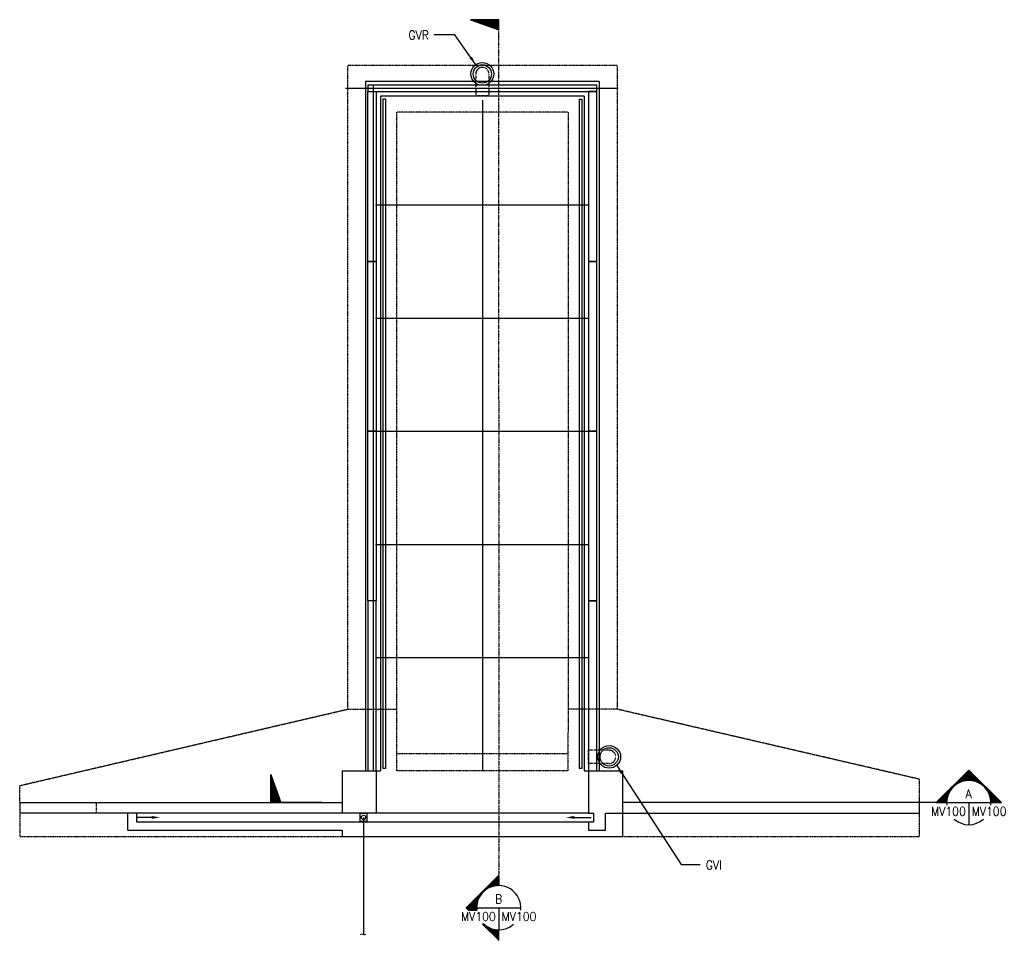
# Model space of a CAD drawing. Header units: millimetres. Extents: x 2767 to 102131, y 0 to 60272.
# Tile 1 of 5: x 2767 to 38121, y 0 to 33057. Entities that reach past the tile are written whole.
import ezdxf
from ezdxf.enums import TextEntityAlignment as Align

# ---------------------------------------------------------------- set-up
doc = ezdxf.new("R2010")
doc.units = ezdxf.units.MM
for name, pattern in [('CENTER2', [1.125, 0.75, -0.125, 0.125, -0.125]), ('DASHED', [0.75, 0.5, -0.25]), ('HIDDEN', [0.375, 0.25, -0.125]), ('PHANTOM2', [1.25, 0.625, -0.125, 0.125, -0.125, 0.125, -0.125])]:
    doc.linetypes.add(name, pattern=pattern)
for name, color, linetype in [('G-ANNO-SYMB5', 5, 'DASHED'), ('M-ANNO-KEYN', 1, 'Continuous'), ('M-ANNO-MARK', 1, 'Continuous'), ('M-ANNO-TEXT', 2, 'Continuous'), ('M-EXHS-DUCT', 4, 'Continuous'), ('S-FNDN-EDGE', 1, 'Continuous'), ('S-FNDN-FTNG', 2, 'HIDDEN'), ('S-FNDN-PDST', 1, 'Continuous'), ('S-FNDN-WALL-CONC', 4, 'Continuous'), ('S1', 7, 'Continuous')]:
    doc.layers.add(name, color=color, linetype=linetype)
doc.styles.add('1-100  1-8', font='simplex.shx', dxfattribs={"width": 0.9, "height": 318})
doc.styles.add('M-TEXT', font='simplex.shx', dxfattribs={"width": 0.8, "height": 0.125})
doc.styles.add('SIMPLEX', font='simplex')
doc.styles.add('SX-FRAC', font='SX-FRAC.shx', dxfattribs={"width": 0.9, "height": 14})
doc.dimstyles.new('1-100  1-8', dxfattribs={"dimscale": 100, "dimtxt": 318, "dimasz": 3.18, "dimexe": 1.59, "dimexo": 1.59, "dimgap": 1.59, "dimtad": 1, "dimtih": 1, "dimtoh": 1, "dimdec": 0, "dimzin": 0, "dimdsep": 46, "dimtxsty": '1-100  1-8', "dimcen": 3.18, "dimclrd": 256, "dimclre": 256, "dimclrt": 256, "dimadec": 0, "dimazin": 0, "dimtfac": 1, "dimtdec": 0, "dimtofl": 0, "dimtmove": 0, "dimatfit": 3, "dimfxl": 1, "dimtolj": 1, "dimtzin": 0, "dimlwd": -1, "dimlwe": -1, "dimarcsym": 0})

msp = doc.modelspace()

# ---------------------------------------------------------------- linework, layer by layer
at = {"layer": 'Defpoints', "color": 1, "linetype": 'CENTER2'}
for p, q in [((24256, 30588), (14465, 30588)), ((15454, 30702), (15454, 6074))]:
    msp.add_line(p, q, dxfattribs=at)
at = {"layer": 'G-ANNO-SYMB5', "color": 1, "ltscale": 10}
msp.add_line((15112, 4412), (15112, 193), dxfattribs=at)
at = {"layer": 'M-ANNO-KEYN', "color": 5}
for p, q in [((18955, 33057, 82), (19966, 32690, 82)), ((19966, 33057, 82), (18955, 33057, 82)), ((19966, 32690, 82), (19966, 33057, 82)), ((36844, 6115), (35675, 4945)), ((38014, 4945), (36844, 6115)), ((11779, 5956, 39), (12147, 4945, 39)), ((11779, 4945, 39), (11779, 5956, 39)), ((12147, 4945, 39), (11779, 4945, 39)), ((13610, 4945, 39), (12147, 4945, 39)), ((36051, 4945), (35066, 4945)), ((35675, 4945), (36051, 4945)), ((37638, 4945), (38014, 4945)), ((19966, 2339, 82), (18796, 1170, 82)), ((19966, 1964, 82), (19966, 2339, 82)), ((18796, 1170, 82), (18884, 1081, 82)), ((18884, 1081, 82), (19177, 1081, 82)), ((19390, 576, 82), (19966, 0, 82)), ((19439, 576, 82), (19390, 576, 82)), ((19966, 0, 82), (19966, 376, 82))]:
    msp.add_line(p, q, dxfattribs=at)
at = {"layer": 'M-ANNO-KEYN', "color": 2}
for p, q in [((18971, 33052, 82), (18965, 33057, 82)), ((18979, 33057, 82), (18973, 33051, 82)), ((19017, 33057, 82), (19000, 33041, 82)), ((19030, 33030, 82), (19003, 33057, 82)), ((19054, 33057, 82), (19028, 33031, 82)), ((19089, 33009, 82), (19040, 33057, 82)), ((19092, 33057, 82), (19055, 33021, 82)), ((19147, 32987, 82), (19077, 33057, 82)), ((19129, 33057, 82), (19083, 33011, 82)), ((19166, 33057, 82), (19110, 33001, 82)), ((19206, 32966, 82), (19115, 33057, 82)), ((19204, 33057, 82), (19138, 32991, 82)), ((19265, 32945, 82), (19152, 33057, 82)), ((19241, 33057, 82), (19165, 32981, 82)), ((19324, 32923, 82), (19190, 33057, 82)), ((19279, 33057, 82), (19192, 32971, 82)), ((19316, 33057, 82), (19220, 32961, 82)), ((19383, 32902, 82), (19227, 33057, 82)), ((19354, 33057, 82), (19247, 32951, 82)), ((19442, 32880, 82), (19265, 33057, 82)), ((19391, 33057, 82), (19275, 32941, 82)), ((19428, 33057, 82), (19302, 32931, 82)), ((19501, 32859, 82), (19302, 33057, 82)), ((19466, 33057, 82), (19330, 32921, 82)), ((19559, 32838, 82), (19339, 33057, 82)), ((19503, 33057, 82), (19357, 32911, 82)), ((19618, 32816, 82), (19377, 33057, 82)), ((19541, 33057, 82), (19384, 32901, 82)), ((19578, 33057, 82), (19412, 32891, 82)), ((19677, 32795, 82), (19414, 33057, 82)), ((19616, 33057, 82), (19439, 32881, 82)), ((19736, 32773, 82), (19452, 33057, 82)), ((19653, 33057, 82), (19467, 32871, 82)), ((19795, 32752, 82), (19489, 33057, 82)), ((19690, 33057, 82), (19494, 32861, 82)), ((19728, 33057, 82), (19522, 32851, 82)), ((19854, 32730, 82), (19527, 33057, 82)), ((19765, 33057, 82), (19549, 32841, 82)), ((19912, 32709, 82), (19564, 33057, 82)), ((19803, 33057, 82), (19577, 32831, 82)), ((19966, 32693, 82), (19601, 33057, 82)), ((19840, 33057, 82), (19604, 32821, 82)), ((19878, 33057, 82), (19631, 32811, 82)), ((19966, 32731, 82), (19639, 33057, 82)), ((19915, 33057, 82), (19659, 32801, 82)), ((19966, 32768, 82), (19676, 33057, 82)), ((19952, 33057, 82), (19686, 32791, 82)), ((19966, 32805, 82), (19714, 33057, 82)), ((19966, 33033, 82), (19714, 32781, 82)), ((19966, 32996, 82), (19741, 32771, 82)), ((19966, 32843, 82), (19751, 33057, 82)), ((19966, 32959, 82), (19769, 32761, 82)), ((19966, 32880, 82), (19789, 33057, 82)), ((19966, 32921, 82), (19796, 32751, 82)), ((19966, 32884, 82), (19824, 32741, 82)), ((19966, 32918, 82), (19826, 33057, 82)), ((19966, 32955, 82), (19863, 33057, 82)), ((19966, 32993, 82), (19901, 33057, 82)), ((19966, 33030, 82), (19938, 33057, 82)), ((19966, 32846, 82), (19851, 32731, 82)), ((19966, 32809, 82), (19878, 32721, 82)), ((19966, 32771, 82), (19906, 32711, 82)), ((19966, 32734, 82), (19933, 32701, 82)), ((19966, 32697, 82), (19961, 32691, 82)), ((35722, 4945), (36868, 6092)), ((36467, 5644), (36891, 6068)), ((36554, 5684), (36915, 6045)), ((36625, 5708), (36938, 6021)), ((37064, 5708), (36751, 6021)), ((37135, 5684), (36774, 6045)), ((37222, 5644), (36798, 6068)), ((37967, 4945), (36821, 6092)), ((11785, 5940, 39), (11779, 5946, 39)), ((11779, 5932, 39), (11785, 5938, 39)), ((11779, 5894, 39), (11795, 5911, 39)), ((11806, 5881, 39), (11779, 5909, 39)), ((11779, 5857, 39), (11805, 5883, 39)), ((11827, 5823, 39), (11779, 5871, 39)), ((11779, 5820, 39), (11815, 5856, 39)), ((11849, 5764, 39), (11779, 5834, 39)), ((11779, 5782, 39), (11825, 5829, 39)), ((11779, 5745, 39), (11835, 5801, 39)), ((11870, 5705, 39), (11779, 5796, 39)), ((11779, 5707, 39), (11845, 5774, 39)), ((11892, 5646, 39), (11779, 5759, 39)), ((11779, 5670, 39), (11855, 5746, 39)), ((11913, 5587, 39), (11779, 5721, 39)), ((11779, 5632, 39), (11865, 5719, 39)), ((11779, 5595, 39), (11875, 5691, 39)), ((11934, 5528, 39), (11779, 5684, 39)), ((11779, 5558, 39), (11885, 5664, 39)), ((36441, 5629), (36400, 5671)), ((36471, 5646), (36423, 5694)), ((36502, 5662), (36447, 5717)), ((36535, 5676), (36470, 5741)), ((36568, 5690), (36494, 5764)), ((36603, 5702), (36517, 5788)), ((36639, 5712), (36540, 5811)), ((36677, 5721), (36564, 5834)), ((36716, 5729), (36587, 5858)), ((36757, 5735), (36611, 5881)), ((36800, 5738), (36634, 5904)), ((36846, 5739), (36657, 5928)), ((36894, 5738), (36681, 5951)), ((36687, 5724), (36961, 5998)), ((36946, 5733), (36704, 5975)), ((37002, 5724), (36728, 5998)), ((36743, 5733), (36985, 5975)), ((36795, 5738), (37008, 5951)), ((36843, 5739), (37032, 5928)), ((36889, 5738), (37055, 5904)), ((36932, 5735), (37078, 5881)), ((36973, 5729), (37102, 5858)), ((37012, 5721), (37125, 5834)), ((37050, 5712), (37149, 5811)), ((37086, 5702), (37172, 5788)), ((37121, 5690), (37195, 5764)), ((37154, 5676), (37219, 5741)), ((37187, 5662), (37242, 5717)), ((37218, 5646), (37266, 5694)), ((37248, 5629), (37289, 5671)), ((11956, 5470, 39), (11779, 5647, 39)), ((11779, 5520, 39), (11895, 5636, 39)), ((11779, 5483, 39), (11905, 5609, 39)), ((11977, 5411, 39), (11779, 5609, 39)), ((11779, 5445, 39), (11915, 5582, 39)), ((11999, 5352, 39), (11779, 5572, 39)), ((11779, 5408, 39), (11925, 5554, 39)), ((12020, 5293, 39), (11779, 5534, 39)), ((11779, 5371, 39), (11935, 5527, 39)), ((11779, 5333, 39), (11945, 5499, 39)), ((12042, 5234, 39), (11779, 5497, 39)), ((11779, 5296, 39), (11955, 5472, 39)), ((12063, 5175, 39), (11779, 5459, 39)), ((11779, 5258, 39), (11965, 5444, 39)), ((12084, 5116, 39), (11779, 5422, 39)), ((11779, 5221, 39), (11975, 5417, 39)), ((11779, 5183, 39), (11985, 5390, 39)), ((12106, 5058, 39), (11779, 5385, 39)), ((11779, 5146, 39), (11995, 5362, 39)), ((12127, 4999, 39), (11779, 5347, 39)), ((11779, 5109, 39), (12005, 5335, 39)), ((12143, 4945, 39), (11779, 5310, 39)), ((11779, 5071, 39), (12015, 5307, 39)), ((35768, 4945), (36146, 5323)), ((36114, 5255), (36049, 5320)), ((36128, 5288), (36073, 5343)), ((36144, 5319), (36096, 5366)), ((36161, 5349), (36119, 5390)), ((36178, 5378), (36143, 5413)), ((36197, 5405), (36166, 5437)), ((36217, 5432), (36190, 5460)), ((36238, 5458), (36213, 5483)), ((36260, 5483), (36236, 5507)), ((36283, 5507), (36260, 5530)), ((36307, 5530), (36283, 5554)), ((36332, 5552), (36306, 5577)), ((36358, 5573), (36330, 5600)), ((36384, 5593), (36353, 5624)), ((36412, 5611), (36377, 5647)), ((37277, 5611), (37312, 5647)), ((37304, 5593), (37336, 5624)), ((37331, 5573), (37359, 5600)), ((37357, 5552), (37382, 5577)), ((37382, 5530), (37406, 5554)), ((37406, 5507), (37429, 5530)), ((37429, 5483), (37453, 5507)), ((37451, 5458), (37476, 5483)), ((37472, 5432), (37499, 5460)), ((37492, 5405), (37523, 5437)), ((37511, 5378), (37546, 5413)), ((37528, 5349), (37570, 5390)), ((37920, 4945), (37543, 5323)), ((37545, 5319), (37593, 5366)), ((37561, 5288), (37616, 5343)), ((37575, 5255), (37640, 5320)), ((11779, 5034, 39), (12025, 5280, 39)), ((12106, 4945, 39), (11779, 5272, 39)), ((11779, 4996, 39), (12035, 5252, 39)), ((12068, 4945, 39), (11779, 5235, 39)), ((11779, 4959, 39), (12045, 5225, 39)), ((12031, 4945, 39), (11779, 5197, 39)), ((11993, 4945, 39), (11779, 5160, 39)), ((11956, 4945, 39), (11779, 5123, 39)), ((11919, 4945, 39), (11779, 5085, 39)), ((11881, 4945, 39), (11779, 5048, 39)), ((11844, 4945, 39), (11779, 5010, 39)), ((11806, 4945, 39), (11779, 4973, 39)), ((11803, 4945, 39), (12055, 5197, 39)), ((11840, 4945, 39), (12065, 5170, 39)), ((11878, 4945, 39), (12075, 5143, 39)), ((11915, 4945, 39), (12085, 5115, 39)), ((11953, 4945, 39), (12095, 5088, 39)), ((11990, 4945, 39), (12105, 5060, 39)), ((12027, 4945, 39), (12115, 5033, 39)), ((12065, 4945, 39), (12125, 5005, 39)), ((12102, 4945, 39), (12135, 4978, 39)), ((12140, 4945, 39), (12145, 4950, 39)), ((35737, 4945), (35713, 4969)), ((35770, 4945), (35723, 4992)), ((35816, 4945), (35746, 5016)), ((35863, 4945), (35770, 5039)), ((35909, 4945), (35792, 5062)), ((35815, 4945), (36105, 5236)), ((35956, 4945), (35815, 5086)), ((36002, 4945), (35839, 5109)), ((35862, 4945), (36081, 5165)), ((36049, 4945), (35862, 5133)), ((36052, 4990), (35885, 5156)), ((36055, 5033), (35909, 5179)), ((35909, 4945), (36066, 5103)), ((36061, 5074), (35932, 5203)), ((36068, 5113), (35956, 5226)), ((35956, 4945), (36057, 5047)), ((36078, 5151), (35979, 5250)), ((36088, 5187), (36002, 5273)), ((36002, 4945), (36052, 4995)), ((36100, 5222), (36026, 5296)), ((37874, 4945), (37583, 5236)), ((37589, 5222), (37663, 5296)), ((37601, 5187), (37687, 5273)), ((37827, 4945), (37607, 5165)), ((37611, 5151), (37710, 5250)), ((37620, 5113), (37733, 5226)), ((37780, 4945), (37623, 5103)), ((37628, 5074), (37757, 5203)), ((37733, 4945), (37632, 5047)), ((37634, 5033), (37780, 5179)), ((37637, 4990), (37804, 5156)), ((37687, 4945), (37637, 4995)), ((37640, 4945), (37827, 5133)), ((37687, 4945), (37850, 5109)), ((37733, 4945), (37874, 5086)), ((37780, 4945), (37897, 5062)), ((37827, 4945), (37920, 5039)), ((37874, 4945), (37944, 5016)), ((37920, 4945), (37967, 4992)), ((37967, 4945), (37991, 4969)), ((36049, 4945), (36051, 4947)), ((37640, 4945), (37638, 4947)), ((18801, 1165, 82), (19966, 2330, 82)), ((18820, 1146, 82), (19966, 2292, 82)), ((19567, 1856, 82), (19966, 2255, 82)), ((19643, 1895, 82), (19966, 2218, 82)), ((19705, 1920, 82), (19966, 2180, 82)), ((19922, 1962, 82), (19755, 2129, 82)), ((19759, 1936, 82), (19966, 2143, 82)), ((19958, 1963, 82), (19774, 2147, 82)), ((19966, 1993, 82), (19793, 2166, 82)), ((19966, 2030, 82), (19811, 2185, 82)), ((19966, 2068, 82), (19830, 2203, 82)), ((19966, 2105, 82), (19849, 2222, 82)), ((19966, 2143, 82), (19868, 2241, 82)), ((19966, 2180, 82), (19886, 2260, 82)), ((19966, 2218, 82), (19905, 2278, 82)), ((19966, 2255, 82), (19924, 2297, 82)), ((19966, 2292, 82), (19942, 2316, 82)), ((19966, 2330, 82), (19961, 2334, 82)), ((19423, 1749, 82), (19400, 1773, 82)), ((19443, 1767, 82), (19418, 1792, 82)), ((19463, 1784, 82), (19437, 1811, 82)), ((19484, 1801, 82), (19456, 1829, 82)), ((19506, 1817, 82), (19475, 1848, 82)), ((19528, 1832, 82), (19493, 1867, 82)), ((19551, 1846, 82), (19512, 1885, 82)), ((19574, 1860, 82), (19531, 1904, 82)), ((19599, 1874, 82), (19549, 1923, 82)), ((19624, 1886, 82), (19568, 1942, 82)), ((19649, 1898, 82), (19587, 1960, 82)), ((19676, 1909, 82), (19606, 1979, 82)), ((19703, 1919, 82), (19624, 1998, 82)), ((19731, 1928, 82), (19643, 2016, 82)), ((19760, 1936, 82), (19662, 2035, 82)), ((19790, 1944, 82), (19680, 2054, 82)), ((19821, 1950, 82), (19699, 2072, 82)), ((19854, 1956, 82), (19718, 2091, 82)), ((19887, 1960, 82), (19737, 2110, 82)), ((19808, 1948, 82), (19966, 2105, 82)), ((19854, 1956, 82), (19966, 2068, 82)), ((19896, 1960, 82), (19966, 2030, 82)), ((19936, 1963, 82), (19966, 1993, 82)), ((18838, 1127, 82), (19279, 1569, 82)), ((18857, 1109, 82), (19240, 1492, 82)), ((18876, 1090, 82), (19216, 1430, 82)), ((19180, 1282, 82), (19044, 1418, 82)), ((19185, 1314, 82), (19063, 1436, 82)), ((19191, 1345, 82), (19082, 1455, 82)), ((19199, 1375, 82), (19100, 1474, 82)), ((19207, 1404, 82), (19119, 1492, 82)), ((19217, 1432, 82), (19138, 1511, 82)), ((19227, 1460, 82), (19156, 1530, 82)), ((19238, 1486, 82), (19175, 1549, 82)), ((19249, 1512, 82), (19194, 1567, 82)), ((19262, 1537, 82), (19213, 1586, 82)), ((19275, 1561, 82), (19231, 1605, 82)), ((19289, 1584, 82), (19250, 1623, 82)), ((19303, 1607, 82), (19269, 1642, 82)), ((19319, 1630, 82), (19287, 1661, 82)), ((19335, 1651, 82), (19306, 1680, 82)), ((19351, 1672, 82), (19325, 1698, 82)), ((19368, 1692, 82), (19344, 1717, 82)), ((19386, 1712, 82), (19362, 1736, 82)), ((19404, 1731, 82), (19381, 1754, 82)), ((18894, 1081, 82), (18801, 1174, 82)), ((18931, 1081, 82), (18820, 1193, 82)), ((18969, 1081, 82), (18838, 1212, 82)), ((19006, 1081, 82), (18857, 1230, 82)), ((19043, 1081, 82), (18876, 1249, 82)), ((19081, 1081, 82), (18894, 1268, 82)), ((18904, 1081, 82), (19199, 1376, 82)), ((19118, 1081, 82), (18913, 1287, 82)), ((19156, 1081, 82), (18932, 1305, 82)), ((18942, 1081, 82), (19188, 1327, 82)), ((19175, 1100, 82), (18951, 1324, 82)), ((19172, 1140, 82), (18969, 1343, 82)), ((18979, 1081, 82), (19180, 1282, 82)), ((19172, 1178, 82), (18988, 1361, 82)), ((19173, 1214, 82), (19007, 1380, 82)), ((19017, 1081, 82), (19175, 1240, 82)), ((19176, 1248, 82), (19025, 1399, 82)), ((19054, 1081, 82), (19172, 1200, 82)), ((19092, 1081, 82), (19172, 1162, 82)), ((19129, 1081, 82), (19173, 1125, 82)), ((19166, 1081, 82), (19176, 1091, 82)), ((19966, 9, 82), (19399, 576, 82)), ((19400, 566, 82), (19410, 576, 82)), ((19418, 547, 82), (19443, 572, 82)), ((19966, 47, 82), (19437, 576, 82)), ((19437, 529, 82), (19463, 555, 82)), ((19456, 510, 82), (19484, 538, 82)), ((19475, 491, 82), (19506, 522, 82)), ((19493, 473, 82), (19528, 507, 82)), ((19512, 454, 82), (19551, 493, 82)), ((19531, 435, 82), (19574, 479, 82)), ((19549, 416, 82), (19599, 466, 82)), ((19966, 84, 82), (19567, 483, 82)), ((19568, 398, 82), (19624, 453, 82)), ((19587, 379, 82), (19649, 441, 82)), ((19606, 360, 82), (19676, 430, 82)), ((19624, 342, 82), (19703, 420, 82)), ((19966, 122, 82), (19643, 444, 82)), ((19643, 323, 82), (19731, 411, 82)), ((19662, 304, 82), (19760, 403, 82)), ((19680, 285, 82), (19790, 395, 82)), ((19699, 267, 82), (19821, 389, 82)), ((19966, 159, 82), (19705, 420, 82)), ((19718, 248, 82), (19854, 384, 82)), ((19737, 229, 82), (19887, 380, 82)), ((19755, 211, 82), (19922, 377, 82)), ((19966, 196, 82), (19759, 403, 82)), ((19774, 192, 82), (19958, 376, 82)), ((19966, 234, 82), (19808, 391, 82)), ((19966, 271, 82), (19854, 384, 82)), ((19966, 309, 82), (19896, 379, 82)), ((19966, 346, 82), (19936, 376, 82)), ((19793, 173, 82), (19966, 346, 82)), ((19811, 154, 82), (19966, 309, 82)), ((19830, 136, 82), (19966, 271, 82)), ((19849, 117, 82), (19966, 234, 82)), ((19868, 98, 82), (19966, 196, 82)), ((19886, 80, 82), (19966, 159, 82)), ((19905, 61, 82), (19966, 122, 82)), ((19924, 42, 82), (19966, 84, 82)), ((19942, 23, 82), (19966, 47, 82)), ((19961, 5, 82), (19966, 9, 82))]:
    msp.add_line(p, q, dxfattribs=at)
at = {"layer": 'M-ANNO-KEYN', "color": 5, "linetype": 'PHANTOM2', "ltscale": 10}
for q in [(19966, 32690, 82), (19966, 1964, 82)]:
    msp.add_line((19966, 19382, 82), q, dxfattribs=at)
at = {"layer": 'M-ANNO-KEYN', "color": 3}
for p, q in [((36051, 4945), (37638, 4945)), ((36844, 4945), (36844, 4151)), ((19172, 1170, 82), (20760, 1170, 82)), ((19966, 1170, 82), (19966, 376, 82))]:
    msp.add_line(p, q, dxfattribs=at)
at = {"layer": 'M-ANNO-KEYN', "color": 5}
for centre, start, end in [((36844, 4945), 0, 180), ((19966, 1170, 82), 90, 186.3791), ((19966, 1170, 82), 228.3959, 270)]:
    msp.add_arc(centre, 794, start, end, dxfattribs=at)
at = {"layer": 'M-ANNO-KEYN', "color": 3}
for centre, start, end in [((36844, 4945), 353.6209, 186.3791), ((36844, 4945), 228.3959, 311.6041), ((19966, 1170, 82), 353.6209, 186.3791), ((19966, 1170, 82), 228.3959, 311.6041)]:
    msp.add_arc(centre, 794, start, end, dxfattribs=at)
at = {"layer": 'M-EXHS-DUCT', "linetype": 'HIDDEN'}
for p, q in [((19143, 31110), (19143, 30320, 1)), ((23934, 6823, 1), (23189, 6823, 1))]:
    msp.add_line(p, q, dxfattribs=at)
at = {"layer": 'M-EXHS-DUCT', "linetype": 'HIDDEN', "elevation": 1}
for points in [[(19614, 31110), (19614, 30320)], [(23934, 6352), (23189, 6352)]]:
    msp.add_lwpolyline(points, dxfattribs=at)
at = {"layer": 'M-EXHS-DUCT', "linetype": 'HIDDEN'}
for points in [[(19614, 30320), (19143, 30320)], [(23189, 6352), (23189, 6823)]]:
    msp.add_lwpolyline(points, dxfattribs=at)
at = {"layer": 'M-EXHS-DUCT'}
for centre, radius in [((19379, 31110), 408), ((19379, 31110), 328), ((23934, 6587, 1), 408), ((23934, 6587, 1), 328)]:
    msp.add_circle(centre, radius, dxfattribs=at)
at = {"layer": 'M-EXHS-DUCT', "linetype": 'HIDDEN'}
for centre, start, end in [((19379, 31110), 0, 180), ((23934, 6587, 1), 270, 90)]:
    msp.add_arc(centre, 236, start, end, dxfattribs=at)
at = {"layer": 'S-FNDN-EDGE', "color": 1}
for p, q in [((6654, 3955), (6654, 4565)), ((23189, 4565), (6959, 4565)), ((6959, 4565), (6959, 4260)), ((6959, 4260), (23189, 4260)), ((24409, 4565), (24409, 3727)), ((6654, 3955), (14349, 3955)), ((14349, 3955), (14349, 3727)), ((14349, 3727), (24409, 3727))]:
    msp.add_line(p, q, dxfattribs=at)
at = {"layer": 'S-FNDN-FTNG', "color": 1, "ltscale": 10}
for p, q in [((24218, 31413), (14540, 31413)), ((14540, 31413), (14540, 8299)), ((24218, 31413), (24218, 8299)), ((22452, 29736), (16292, 29736)), ((16292, 29736), (16292, 7461)), ((22465, 29736), (22465, 7461)), ((2767, 5555), (14540, 8299)), ((14540, 8299), (16292, 8299)), ((24218, 8299), (22452, 8299)), ((35076, 5783), (24218, 8299)), ((16292, 7461), (16292, 6089)), ((22452, 7461), (22452, 6089)), ((22452, 6699), (16292, 6699)), ((22452, 6089), (16292, 6089)), ((35076, 4945), (35076, 5783)), ((2767, 4945), (2767, 5555)), ((2767, 4565), (2767, 3727)), ((35076, 3727), (35076, 4565)), ((2767, 3727), (14349, 3727)), ((24409, 3727), (35076, 3727))]:
    msp.add_line(p, q, dxfattribs=at)
at = {"layer": 'S-FNDN-PDST', "color": 1}
for p, q in [((23569, 30841), (15188, 30841)), ((15188, 30841), (15188, 6074)), ((23569, 30841), (23569, 6074)), ((23037, 30308), (15720, 30308)), ((15720, 30308), (15720, 6089)), ((15810, 30209), (15810, 6170)), ((15899, 30209), (15810, 30209)), ((15899, 30209), (15899, 6170)), ((22859, 30209), (22858, 6170)), ((22859, 30209), (22948, 30209)), ((22948, 30209), (22947, 6170)), ((23037, 30308), (23037, 6089)), ((15569, 6089), (15720, 6089)), ((15899, 6170), (15810, 6170)), ((22947, 6170), (22858, 6170)), ((23037, 6089), (23189, 6089))]:
    msp.add_line(p, q, dxfattribs=at)
at = {"layer": 'S-FNDN-PDST', "color": 1, "linetype": 'Continuous'}
for p, q in [((19379, 30168), (19379, 6089)), ((15543, 26409), (23189, 26409)), ((15543, 22345), (23189, 22345)), ((15543, 18281), (23189, 18281)), ((15543, 14217), (23189, 14217)), ((15543, 10153), (23189, 10153))]:
    msp.add_line(p, q, dxfattribs=at)
at = {"layer": 'S-FNDN-WALL-CONC', "color": 1}
for p, q in [((14349, 6089), (14349, 4565)), ((14349, 6089), (15569, 6089)), ((15569, 6089), (15569, 4565)), ((23189, 6089), (23189, 4565)), ((23189, 6089), (24409, 6089)), ((24409, 6089), (24409, 4565)), ((2767, 4945), (14349, 4945)), ((2767, 4945), (2767, 4565)), ((35076, 4945), (24409, 4945)), ((35076, 4565), (35076, 4945)), ((14513, 4565), (2767, 4565)), ((15569, 4565), (14349, 4565)), ((23189, 4565), (23367, 4565)), ((23189, 4260), (23189, 3955)), ((23189, 4260), (23367, 4260)), ((23367, 4565), (23367, 4260)), ((23799, 4565), (24409, 4565)), ((23799, 3955), (23799, 4565)), ((24409, 4565), (35076, 4565)), ((23189, 3955), (23799, 3955))]:
    msp.add_line(p, q, dxfattribs=at)
at = {"layer": 'S-FNDN-WALL-CONC', "color": 1, "linetype": 'HIDDEN'}
msp.add_line((5510, 4945), (5510, 4565), dxfattribs=at)
at = {"layer": 'S-FNDN-WALL-CONC', "color": 1}
for points in [[(23494, 30473), (23494, 30702), (15264, 30702), (15264, 30473)], [(15264, 24377), (15264, 30473), (15569, 30473), (15569, 24377)], [(23494, 24378), (23494, 30473), (23189, 30473), (23189, 24377)], [(15264, 18281), (15264, 24377), (15569, 24377), (15569, 18281)], [(23494, 18281), (23494, 24378), (23189, 24377), (23189, 18281)], [(15264, 12185), (15264, 18281), (15569, 18281), (15569, 12185)], [(23494, 12185), (23494, 18281), (23189, 18281), (23189, 12185)], [(15569, 6089), (15569, 12185), (15264, 12185), (15264, 6089)], [(23494, 6089), (23494, 12185), (23189, 12185), (23189, 6089)]]:
    msp.add_lwpolyline(points, close=True, dxfattribs=at)
at = {"layer": 'S1', "color": 1, "linetype": 'Continuous'}
for points in [[(7571, 4412), (6959, 4412)], [(22680, 4412), (23292, 4412)]]:
    msp.add_lwpolyline(points, dxfattribs=at)
at = {"layer": 'S1', "color": 1}
msp.add_lwpolyline([(15249, 4275), (15249, 4549), (14974, 4549), (14974, 4275)], close=True, dxfattribs=at)
msp.add_circle((15112, 4412), 76.2, dxfattribs=at)
at = {"layer": 'S1', "color": 1, "linetype": 'DASHED'}
for points in [[(7507, 4362), (7507, 4463), (7811, 4412)], [(22680, 4362), (22680, 4463), (22376, 4412)]]:
    msp.add_solid(points, dxfattribs=at)

# ---------------------------------------------------------------- texts
at = {"layer": 'M-ANNO-KEYN', "color": 3, "style": 'SIMPLEX', "width": 0.9}
for s, p in [('A', (36840, 5100)), ('B', (19961, 1324, 82))]:
    msp.add_text(s, height=318, dxfattribs=at).set_placement(p, align=Align.CENTER)
at = {"layer": 'M-ANNO-KEYN', "color": 2, "style": 'SIMPLEX', "width": 0.9}
for p in [(36739, 4473), (19861, 697, 82)]:
    msp.add_text('MV100', height=317.6, dxfattribs=at).set_placement(p, align=Align.RIGHT)
for p in [(36950, 4473), (20071, 697, 82)]:
    msp.add_text('MV100', height=317.6, dxfattribs=at).set_placement(p)
at = {"layer": 'M-ANNO-TEXT', "char_height": 318, "width": 4121.05, "attachment_point": 1, "style": 'M-TEXT'}
for s, insert in [('{\\W0.9;GVR}', (16726, 32664)), ('{\\W0.9;GVI}', (27399, 2863))]:
    msp.add_mtext(s, dxfattribs=dict(at, insert=insert))
at = {"layer": 'S1', "color": 1, "style": 'SX-FRAC', "width": 0.9}
msp.add_text('~', height=356, dxfattribs=at).set_placement((14970, 38))

# ---------------------------------------------------------------- leaders
at = {"layer": 'M-ANNO-MARK'}
for points in [[(19142, 31442), (18392, 32509), (17647, 32509)], [(24204, 6282, 1), (26517, 2718, 1), (27205, 2718, 1)]]:
    msp.add_leader(points, dimstyle='1-100  1-8', override={"dimgap": 1.59, "dimtad": 0}, dxfattribs=at)

doc.saveas('drawing.dxf')
